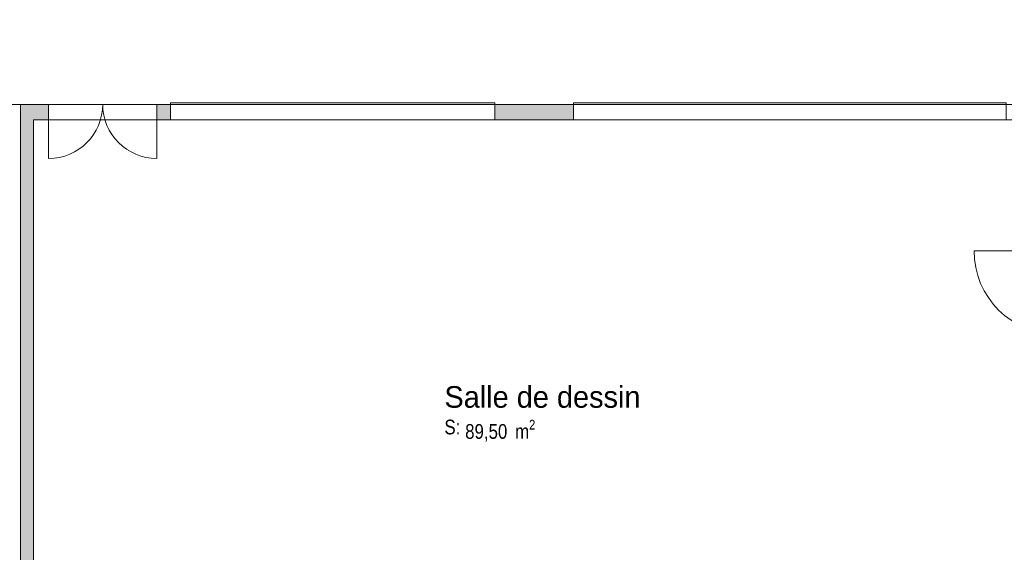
# Model space of a CAD drawing. Header units: millimetres. Extents: x -22000 to 226618, y -100134 to 72379.
# Tile 28 of 44: x 65075 to 76460, y -26383 to -20219. Entities that reach past the tile are written whole.
import ezdxf
from ezdxf.enums import TextEntityAlignment as Align

# ---------------------------------------------------------------- set-up
doc = ezdxf.new("R2010")
doc.units = ezdxf.units.MM
doc.header["$MEASUREMENT"] = 0
for name, color, linetype in [('A-AREA-____-OTLN.Modèle IFC', 7, 'Continuous'), ('A-WALL-____-OTLN.Modèle IFC', 7, 'Continuous'), ('Fenêtres ARCHICAD', 7, 'Continuous'), ('Marques de Zone ARCHICAD', 7, 'Continuous'), ('Portes ARCHICAD', 7, 'Continuous')]:
    doc.layers.add(name, color=color, linetype=linetype)
doc.styles.add('STYLE_GENERE_1', font='txt')
doc.styles.add('STYLE_GENERE_2', font='ARIALN.TTF')

# ---------------------------------------------------------------- blocks, each defined once
blk = doc.blocks.new('Salle de dessin _SA_7_1', base_point=(71068, -24732))
at = {"layer": 'Marques de Zone ARCHICAD', "color": 7, "lineweight": 9, "insert": (70226, -24850), "char_height": 170, "attachment_point": 1, "style": 'STYLE_GENERE_2'}
blk.add_mtext('\\A1;{\\pql;\\pt0,100;\\fArial Narrow|b0|i0|c0|p34;89,50\\fArial Narrow|b0|i0|c0|p34;\\A1{\\H.66x;\\S^  ;}\\fArial Narrow|b0|i0|c0|p34; m\\fArial Narrow|b0|i0|c0|p34;\\A1{\\H.66x;\\S2^  ;}}', dxfattribs=at)
at = {"layer": 'Marques de Zone ARCHICAD', "color": 7, "lineweight": 9}
for tag, height, style, p in [('ROOM_NAME', 250, 'STYLE_GENERE_1', (69986, -24460)), ('DUMMY_849', 250, 'STYLE_GENERE_1', (72149, -24386)), ('calculatedAreaCode', 170, 'STYLE_GENERE_2', (69986, -24848))]:
    blk.add_attdef(tag, text='', height=height, dxfattribs=dict(at, style=style)).set_placement(p, align=Align.TOP_LEFT)
blk = doc.blocks.new('Fenêtre (Mur) 38[1]_1')
at = {"layer": 'Fenêtres ARCHICAD', "color": 7, "linetype": 'Continuous', "lineweight": 5}
for p, q in [((66820, -21180), (70570, -21180)), ((66820, -21380), (66820, -21180)), ((70570, -21180), (70570, -21380)), ((70570, -21380), (66820, -21380))]:
    blk.add_line(p, q, dxfattribs=at)
blk = doc.blocks.new('Fenêtre (Mur) 39[2]_1')
at = {"layer": 'Fenêtres ARCHICAD', "color": 7, "linetype": 'Continuous', "lineweight": 5}
for p, q in [((71480, -21180), (76480, -21180)), ((71480, -21380), (71480, -21180)), ((76480, -21180), (76480, -21380)), ((76480, -21380), (71480, -21380))]:
    blk.add_line(p, q, dxfattribs=at)
blk = doc.blocks.new('Porte (Mur) 138[2]_1')
at = {"layer": 'Portes ARCHICAD', "color": 7, "linetype": 'Continuous', "lineweight": 5}
for p, q in [((65410, -21200), (65410, -21825)), ((66660, -21200), (66660, -21825))]:
    blk.add_line(p, q, dxfattribs=at)
for centre, start, end in [((65410, -21200), 270, 0), ((66660, -21200), 180, 270)]:
    blk.add_arc(centre, 625, start, end, dxfattribs=at)
blk = doc.blocks.new('Mur_9_1', base_point=(87654, -21290))
at = {"layer": 'A-WALL-____-OTLN.Modèle IFC', "linetype": 'Continuous', "lineweight": 0, "true_color": 0xffffff}
for points in [[(65085, -21380), (65235, -21380), (65085, -21200)], [(65235, -21200), (65085, -21200), (65235, -21380)], [(65235, -21380), (65410, -21380), (65410, -21200), (65235, -21200)], [(66820, -21200), (66660, -21200), (66660, -21380), (66820, -21380)], [(71480, -21200), (70570, -21200), (70570, -21380), (71480, -21380)]]:
    blk.add_hatch(color=7, dxfattribs=at).paths.add_polyline_path(points)
at = {"layer": 'A-WALL-____-OTLN.Modèle IFC', "color": 7, "linetype": 'Continuous', "lineweight": 20}
for p, q in [((65410, -21200), (65410, -21380)), ((66660, -21200), (66660, -21380)), ((66820, -21200), (66820, -21380)), ((70570, -21200), (70570, -21380)), ((71480, -21200), (71480, -21380))]:
    blk.add_line(p, q, dxfattribs=at)
at = {"layer": 'A-WALL-____-OTLN.Modèle IFC', "color": 7, "linetype": 'Continuous', "lineweight": 5}
for p, q in [((70570, -21200), (66820, -21200)), ((76480, -21200), (71480, -21200)), ((66820, -21380), (70570, -21380)), ((71480, -21380), (76480, -21380))]:
    blk.add_line(p, q, dxfattribs=at)
at = {"layer": 'A-WALL-____-OTLN.Modèle IFC', "color": 7, "linetype": 'Continuous', "lineweight": 20, "flags": 128}
for points in [[(65085, -21200), (65085, -21380)], [(65410, -21200), (65085, -21200)], [(66820, -21200), (66660, -21200)], [(71480, -21200), (70570, -21200)], [(65235, -21380), (65410, -21380)], [(66660, -21380), (66820, -21380)], [(70570, -21380), (71480, -21380)]]:
    blk.add_lwpolyline(points, dxfattribs=at)
at = {"layer": 'Fenêtres ARCHICAD', "color": 7, "linetype": 'Continuous', "lineweight": 5}
for name in ['Fenêtre (Mur) 38[1]_1', 'Fenêtre (Mur) 39[2]_1']:
    blk.add_blockref(name, (0, 0), dxfattribs=at)
at = {"layer": 'Portes ARCHICAD', "color": 7, "linetype": 'Continuous', "lineweight": 5}
blk.add_blockref('Porte (Mur) 138[2]_1', (0, 0), dxfattribs=at)
blk = doc.blocks.new('Porte (Mur) 148[12]_1')
at = {"layer": 'Portes ARCHICAD', "color": 7, "linetype": 'Continuous', "lineweight": 5}
blk.add_line((65085, -28819), (66055, -28819), dxfattribs=at)
blk.add_arc((65085, -28819), 970, 0, 90, dxfattribs=at)
blk = doc.blocks.new('Mur_25_1', base_point=(65160, -29050))
at = {"layer": 'A-WALL-____-OTLN.Modèle IFC', "linetype": 'Continuous', "lineweight": 0, "true_color": 0xffffff}
for points in [[(65085, -21380), (65085, -27849), (65235, -27849), (65235, -21380)], [(65235, -29050), (65235, -28819), (65085, -28819), (65085, -29050)]]:
    blk.add_hatch(color=7, dxfattribs=at).paths.add_polyline_path(points)
at = {"layer": 'A-WALL-____-OTLN.Modèle IFC', "color": 7, "linetype": 'Continuous', "lineweight": 20}
for p, q in [((65235, -27849), (65085, -27849)), ((65235, -28819), (65085, -28819))]:
    blk.add_line(p, q, dxfattribs=at)
at = {"layer": 'A-WALL-____-OTLN.Modèle IFC', "color": 7, "linetype": 'Continuous', "lineweight": 20, "flags": 128}
for points in [[(65085, -21380), (65085, -27849)], [(65235, -27849), (65235, -21380)], [(65085, -28819), (65085, -29050)], [(65235, -29050), (65235, -28819)], [(65235, -29050), (65085, -29050)]]:
    blk.add_lwpolyline(points, dxfattribs=at)
at = {"layer": 'Portes ARCHICAD', "color": 7, "linetype": 'Continuous', "lineweight": 5}
blk.add_blockref('Porte (Mur) 148[12]_1', (0, 0), dxfattribs=at)
blk = doc.blocks.new('Porte (Mur) 151[15]_1')
at = {"layer": 'Portes ARCHICAD', "color": 7, "linetype": 'Continuous', "lineweight": 5}
blk.add_line((77080, -22893), (76110, -22893), dxfattribs=at)
blk.add_arc((77080, -22893), 970, 180, 270, dxfattribs=at)
blk = doc.blocks.new('Mur_28_1', base_point=(76990, -29050))
at = {"layer": 'A-WALL-____-OTLN.Modèle IFC', "linetype": 'Continuous', "lineweight": 0, "true_color": 0xffffff}
for points in [[(76900, -22893), (77080, -22893), (77080, -21380), (76900, -21380)], [(76900, -29050), (77080, -29050), (77080, -23863), (76900, -23863)]]:
    blk.add_hatch(color=7, dxfattribs=at).paths.add_polyline_path(points)
at = {"layer": 'A-WALL-____-OTLN.Modèle IFC', "color": 7, "linetype": 'Continuous', "lineweight": 20}
for p, q in [((77080, -22893), (76900, -22893)), ((77080, -23863), (76900, -23863))]:
    blk.add_line(p, q, dxfattribs=at)
at = {"layer": 'A-WALL-____-OTLN.Modèle IFC', "color": 7, "linetype": 'Continuous', "lineweight": 20, "flags": 128}
for points in [[(76900, -21380), (76900, -22893)], [(77080, -22893), (77080, -21380)], [(76900, -23863), (76900, -29050)], [(77080, -25120), (77080, -23863)], [(77080, -29050), (77080, -25300)], [(76900, -29050), (77080, -29050)]]:
    blk.add_lwpolyline(points, dxfattribs=at)
at = {"layer": 'Portes ARCHICAD', "color": 7, "linetype": 'Continuous', "lineweight": 5}
blk.add_blockref('Porte (Mur) 151[15]_1', (0, 0), dxfattribs=at)

msp = doc.modelspace()

# ---------------------------------------------------------------- linework, layer by layer
at = {"layer": 'A-AREA-____-OTLN.Modèle IFC', "color": 7, "linetype": 'Continuous', "lineweight": 0, "true_color": 0xfdf5ec, "flags": 128}
msp.add_lwpolyline([(6474, -21204), (33900, -21200), (33896, -21666), (43904, -21666), (43900, -21200), (87611, -21200), (85929, -14180), (84275, -14180), (85600, -19614), (65601, -19614), (65601, -13663, -0.157957), (65065, -12490), (63313, -12490, -0.214878), (62629, -13811), (62629, -19614), (14566, -19614), (14566, -13811, -0.215084), (13882, -12490), (12276, -12490, -0.214969), (11594, -13810), (11583, -19614), (6474, -19614)], format="xyb", close=True, dxfattribs=at)
msp.add_lwpolyline([(65235, -21380), (65235, -29050), (76900, -29050), (76900, -21380)], close=True, dxfattribs=at)

# ---------------------------------------------------------------- block references
at = {"layer": 'A-AREA-____-OTLN.Modèle IFC', "color": 7, "linetype": 'Continuous', "lineweight": 9}
msp.add_blockref('Salle de dessin _SA_7_1', (71068, -24732), dxfattribs=at).add_auto_attribs({'ROOM_NAME': 'Salle de dessin ', 'calculatedAreaCode': 'S: '})
at = {"layer": 'A-WALL-____-OTLN.Modèle IFC', "color": 7, "lineweight": 20}
for name, p in [('Mur_9_1', (87654, -21290)), ('Mur_25_1', (65160, -29050)), ('Mur_28_1', (76990, -29050))]:
    msp.add_blockref(name, p, dxfattribs=at)

doc.saveas('drawing.dxf')
